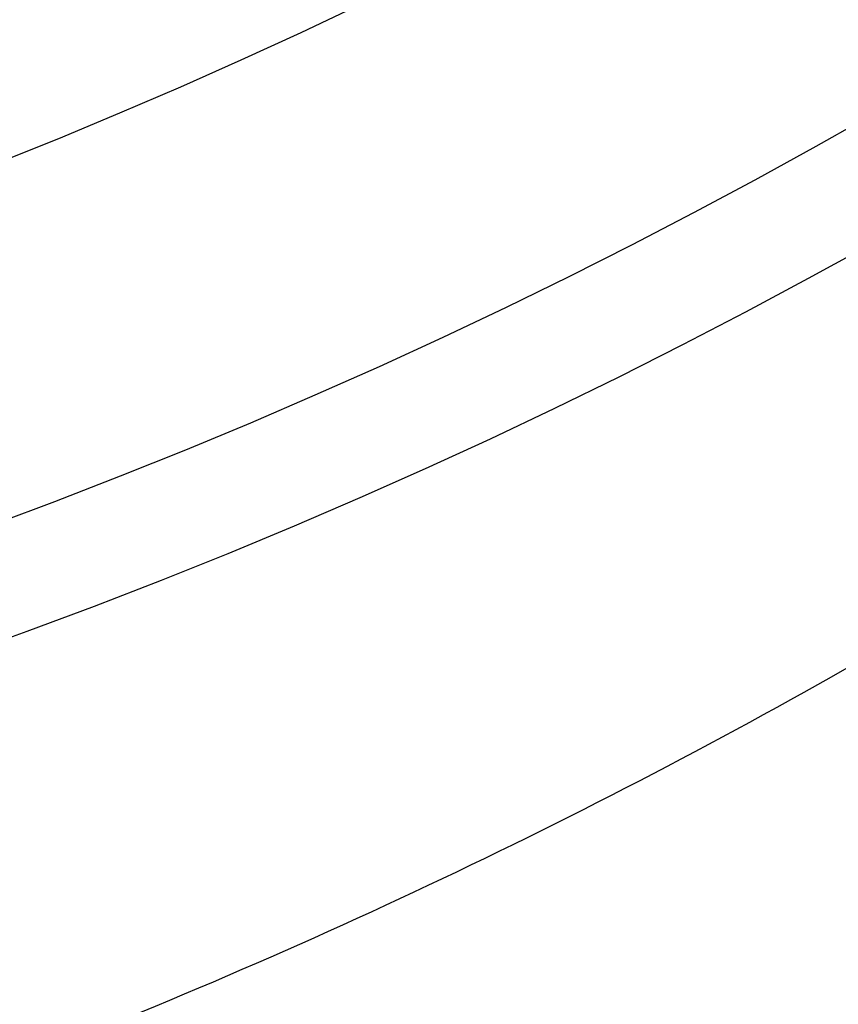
# Model space of a CAD drawing. Header units: millimetres. Extents: x 90 to 358, y 74 to 282.
# Tile 113 of 256: x 177.343 to 177.709, y 262.052 to 262.491. Entities that reach past the tile are written whole.
import ezdxf

# ---------------------------------------------------------------- set-up
doc = ezdxf.new("R2010")
doc.units = ezdxf.units.MM
doc.header["$LTSCALE"] = 23.1
doc.layers.add('20_ALL_FEATURES', color=7, linetype='CONTINUOUS')

msp = doc.modelspace()

# ---------------------------------------------------------------- linework, layer by layer
at = {"layer": '20_ALL_FEATURES'}
for radius in [2.625, 2.575, 2.425, 2.35]:
    msp.add_circle((176.444111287, 264.6839919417), radius, dxfattribs=at)
msp.add_arc((176.444111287, 264.6839919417), 3.85, 216.2024681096, 323.7975318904, dxfattribs=at)
msp.add_open_spline([(178.012747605, 262.3993178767), (177.894837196, 262.3101573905), (177.6426587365, 262.1499833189), (177.2304760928, 261.9731386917), (176.7923521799, 261.8634533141), (176.339387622, 261.825359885), (175.8827025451, 261.8595586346), (175.4334893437, 261.9678105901), (175.1480665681, 262.0871516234), (175.0102707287, 262.1581485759)], degree=3, knots=[0, 0, 0, 0, 0.1397633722, 0.2810090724, 0.4223352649, 0.5649143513, 0.7089700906, 0.8534437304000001, 1, 1, 1, 1], dxfattribs=at)

doc.saveas('drawing.dxf')
